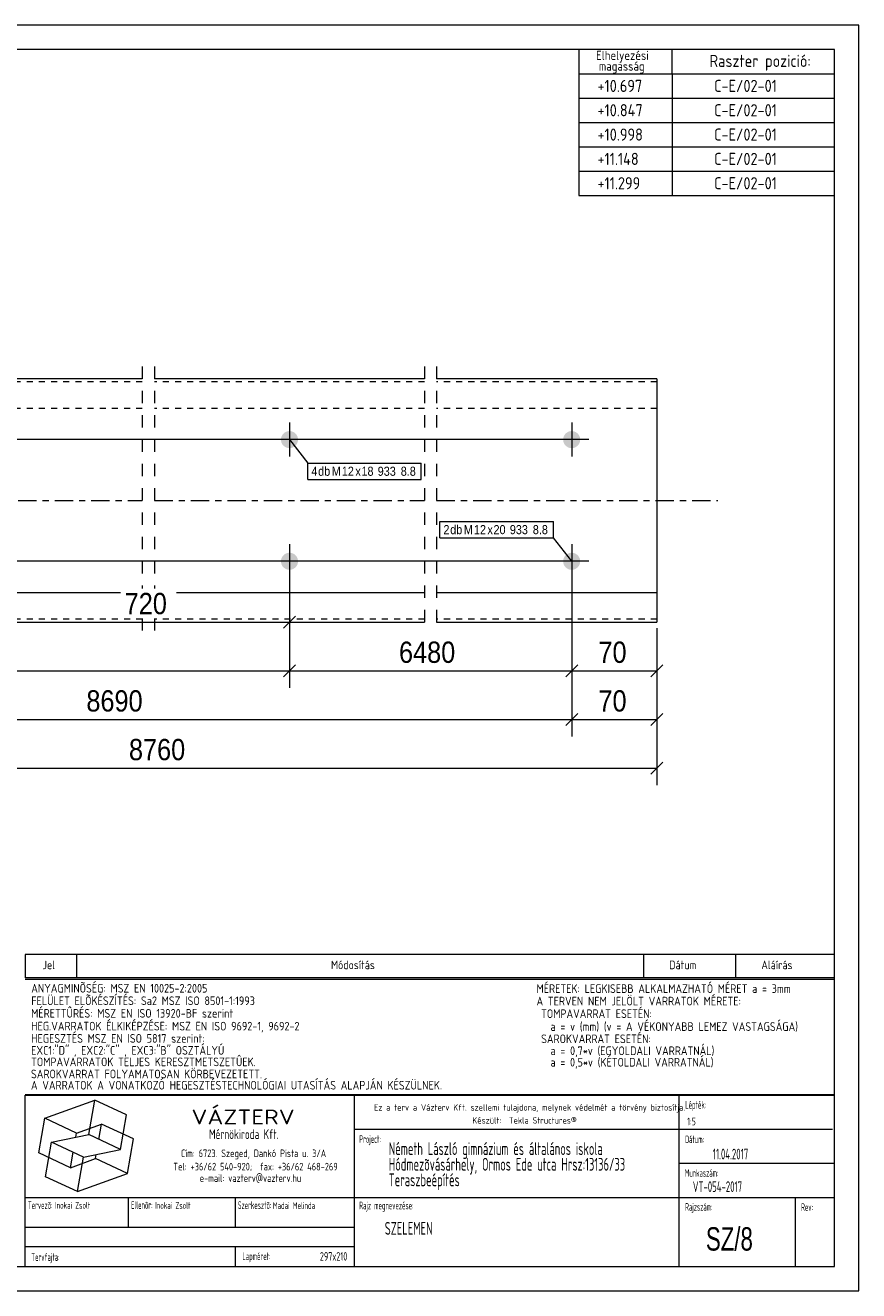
# Model space of a CAD drawing. Header units: millimetres. Extents: x 1 to 296, y 1 to 209.
# Tile 2 of 2: x 159 to 296, y 1 to 209. Entities that reach past the tile are written whole.
import ezdxf

# ---------------------------------------------------------------- set-up
doc = ezdxf.new("R2010")
doc.units = ezdxf.units.MM
for name, pattern in [('XKITLINE00', [0]), ('XKITLINE01', [4, 1, -1, 1, -1]), ('XKITLINE02', [4, 2, -2]), ('XKITLINE03', [6, 3, -1, 1, -1])]:
    doc.linetypes.add(name, pattern=pattern)
for name, color, linetype, lineweight in [('Bemassung', 1, 'Continuous', 0), ('Schrauben', 7, 'Continuous', 0), ('Schraubenbezeichnung', 5, 'Continuous', 0), ('Teil', 7, 'Continuous', 0), ('Ueberschrift', 7, 'Continuous', 0), ('Zeichnungsrahmen', 3, 'Continuous', 0)]:
    doc.layers.add(name, color=color, linetype=linetype, lineweight=lineweight)
doc.styles.add('ARIAL', font='ARIAL.TTF')
doc.styles.add('ISOCPEUR', font='ISOCPEUR.TTF')
doc.styles.add('ISOCPEUR_BOLD', font='ARIAL.TTF')

msp = doc.modelspace()

# ---------------------------------------------------------------- hatches: boundary and pattern name
at = {"layer": 'Schrauben'}
for points in [[(203.83, 140.87), (203.83, 140.83), (203.82, 140.8), (203.82, 140.76), (203.82, 140.73), (203.81, 140.69), (203.81, 140.66), (203.8, 140.63), (203.79, 140.59), (203.79, 140.56), (203.78, 140.53), (203.77, 140.49), (203.76, 140.46), (203.75, 140.43), (203.73, 140.4), (203.72, 140.36), (203.71, 140.33), (203.69, 140.3), (203.68, 140.27), (203.66, 140.24), (203.65, 140.21), (203.63, 140.18), (203.61, 140.15), (203.59, 140.12), (203.57, 140.09), (203.55, 140.07), (203.53, 140.04), (203.51, 140.01), (203.49, 139.99), (203.46, 139.96), (203.44, 139.93), (203.42, 139.91), (203.39, 139.89), (203.37, 139.86), (203.34, 139.84), (203.32, 139.82), (203.29, 139.8), (203.26, 139.78), (203.23, 139.76), (203.21, 139.74), (203.18, 139.72), (203.15, 139.7), (203.12, 139.68), (203.09, 139.67), (203.06, 139.65), (203.03, 139.63), (202.99, 139.62), (202.96, 139.61), (202.93, 139.59), (202.9, 139.58), (202.87, 139.57), (202.83, 139.56), (202.8, 139.55), (202.77, 139.54), (202.73, 139.53), (202.7, 139.53), (202.67, 139.52), (202.63, 139.52), (202.6, 139.51), (202.56, 139.51), (202.53, 139.5), (202.5, 139.5), (202.46, 139.5), (202.43, 139.5), (202.39, 139.5), (202.36, 139.5), (202.32, 139.5), (202.29, 139.51), (202.26, 139.51), (202.22, 139.52), (202.19, 139.52), (202.15, 139.53), (202.12, 139.53), (202.09, 139.54), (202.05, 139.55), (202.02, 139.56), (201.99, 139.57), (201.96, 139.58), (201.92, 139.59), (201.89, 139.61), (201.86, 139.62), (201.83, 139.63), (201.8, 139.65), (201.77, 139.67), (201.74, 139.68), (201.71, 139.7), (201.68, 139.72), (201.65, 139.74), (201.62, 139.76), (201.59, 139.78), (201.57, 139.8), (201.54, 139.82), (201.51, 139.84), (201.49, 139.86), (201.46, 139.89), (201.44, 139.91), (201.41, 139.93), (201.39, 139.96), (201.37, 139.99), (201.35, 140.01), (201.32, 140.04), (201.3, 140.07), (201.28, 140.09), (201.26, 140.12), (201.24, 140.15), (201.23, 140.18), (201.21, 140.21), (201.19, 140.24), (201.18, 140.27), (201.16, 140.3), (201.15, 140.33), (201.13, 140.36), (201.12, 140.4), (201.11, 140.43), (201.1, 140.46), (201.09, 140.49), (201.08, 140.53), (201.07, 140.56), (201.06, 140.59), (201.05, 140.63), (201.05, 140.66), (201.04, 140.69), (201.04, 140.73), (201.03, 140.76), (201.03, 140.8), (201.03, 140.83), (201.03, 140.87), (201.03, 140.9), (201.03, 140.93), (201.03, 140.97), (201.03, 141), (201.03, 141.04), (201.04, 141.07), (201.04, 141.11), (201.05, 141.14), (201.05, 141.17), (201.06, 141.21), (201.07, 141.24), (201.08, 141.27), (201.09, 141.31), (201.1, 141.34), (201.11, 141.37), (201.12, 141.4), (201.13, 141.44), (201.15, 141.47), (201.16, 141.5), (201.18, 141.53), (201.19, 141.56), (201.21, 141.59), (201.23, 141.62), (201.24, 141.65), (201.26, 141.68), (201.28, 141.71), (201.3, 141.73), (201.32, 141.76), (201.35, 141.79), (201.37, 141.81), (201.39, 141.84), (201.41, 141.87), (201.44, 141.89), (201.46, 141.91), (201.49, 141.94), (201.51, 141.96), (201.54, 141.98), (201.57, 142), (201.59, 142.02), (201.62, 142.04), (201.65, 142.06), (201.68, 142.08), (201.71, 142.1), (201.74, 142.12), (201.77, 142.13), (201.8, 142.15), (201.83, 142.17), (201.86, 142.18), (201.89, 142.19), (201.92, 142.21), (201.96, 142.22), (201.99, 142.23), (202.02, 142.24), (202.05, 142.25), (202.09, 142.26), (202.12, 142.27), (202.15, 142.27), (202.19, 142.28), (202.22, 142.28), (202.26, 142.29), (202.29, 142.29), (202.32, 142.3), (202.36, 142.3), (202.39, 142.3), (202.43, 142.3), (202.46, 142.3), (202.5, 142.3), (202.53, 142.3), (202.56, 142.29), (202.6, 142.29), (202.63, 142.28), (202.67, 142.28), (202.7, 142.27), (202.73, 142.27), (202.77, 142.26), (202.8, 142.25), (202.83, 142.24), (202.87, 142.23), (202.9, 142.22), (202.93, 142.21), (202.96, 142.19), (202.99, 142.18), (203.03, 142.17), (203.06, 142.15), (203.09, 142.13), (203.12, 142.12), (203.15, 142.1), (203.18, 142.08), (203.21, 142.06), (203.23, 142.04), (203.26, 142.02), (203.29, 142), (203.32, 141.98), (203.34, 141.96), (203.37, 141.94), (203.39, 141.91), (203.42, 141.89), (203.44, 141.87), (203.46, 141.84), (203.49, 141.81), (203.51, 141.79), (203.53, 141.76), (203.55, 141.73), (203.57, 141.71), (203.59, 141.68), (203.61, 141.65), (203.63, 141.62), (203.65, 141.59), (203.66, 141.56), (203.68, 141.53), (203.69, 141.5), (203.71, 141.47), (203.72, 141.44), (203.73, 141.4), (203.75, 141.37), (203.76, 141.34), (203.77, 141.31), (203.78, 141.27), (203.79, 141.24), (203.79, 141.21), (203.8, 141.17), (203.81, 141.14), (203.81, 141.11), (203.82, 141.07), (203.82, 141.04), (203.82, 141), (203.83, 140.97), (203.83, 140.93), (203.83, 140.9)], [(250.21, 140.87), (250.21, 140.83), (250.21, 140.8), (250.21, 140.76), (250.2, 140.73), (250.2, 140.69), (250.19, 140.66), (250.19, 140.63), (250.18, 140.59), (250.17, 140.56), (250.16, 140.53), (250.16, 140.49), (250.14, 140.46), (250.13, 140.43), (250.12, 140.4), (250.11, 140.36), (250.1, 140.33), (250.08, 140.3), (250.07, 140.27), (250.05, 140.24), (250.03, 140.21), (250.02, 140.18), (250, 140.15), (249.98, 140.12), (249.96, 140.09), (249.94, 140.07), (249.92, 140.04), (249.9, 140.01), (249.88, 139.99), (249.85, 139.96), (249.83, 139.93), (249.81, 139.91), (249.78, 139.89), (249.76, 139.86), (249.73, 139.84), (249.7, 139.82), (249.68, 139.8), (249.65, 139.78), (249.62, 139.76), (249.59, 139.74), (249.56, 139.72), (249.54, 139.7), (249.51, 139.68), (249.48, 139.67), (249.44, 139.65), (249.41, 139.63), (249.38, 139.62), (249.35, 139.61), (249.32, 139.59), (249.29, 139.58), (249.25, 139.57), (249.22, 139.56), (249.19, 139.55), (249.16, 139.54), (249.12, 139.53), (249.09, 139.53), (249.05, 139.52), (249.02, 139.52), (248.99, 139.51), (248.95, 139.51), (248.92, 139.5), (248.88, 139.5), (248.85, 139.5), (248.82, 139.5), (248.78, 139.5), (248.75, 139.5), (248.71, 139.5), (248.68, 139.51), (248.64, 139.51), (248.61, 139.52), (248.58, 139.52), (248.54, 139.53), (248.51, 139.53), (248.48, 139.54), (248.44, 139.55), (248.41, 139.56), (248.38, 139.57), (248.34, 139.58), (248.31, 139.59), (248.28, 139.61), (248.25, 139.62), (248.22, 139.63), (248.19, 139.65), (248.16, 139.67), (248.13, 139.68), (248.1, 139.7), (248.07, 139.72), (248.04, 139.74), (248.01, 139.76), (247.98, 139.78), (247.95, 139.8), (247.93, 139.82), (247.9, 139.84), (247.88, 139.86), (247.85, 139.89), (247.83, 139.91), (247.8, 139.93), (247.78, 139.96), (247.76, 139.99), (247.73, 140.01), (247.71, 140.04), (247.69, 140.07), (247.67, 140.09), (247.65, 140.12), (247.63, 140.15), (247.61, 140.18), (247.6, 140.21), (247.58, 140.24), (247.56, 140.27), (247.55, 140.3), (247.54, 140.33), (247.52, 140.36), (247.51, 140.4), (247.5, 140.43), (247.49, 140.46), (247.48, 140.49), (247.47, 140.53), (247.46, 140.56), (247.45, 140.59), (247.44, 140.63), (247.44, 140.66), (247.43, 140.69), (247.43, 140.73), (247.42, 140.76), (247.42, 140.8), (247.42, 140.83), (247.42, 140.87), (247.42, 140.9), (247.42, 140.93), (247.42, 140.97), (247.42, 141), (247.42, 141.04), (247.43, 141.07), (247.43, 141.11), (247.44, 141.14), (247.44, 141.17), (247.45, 141.21), (247.46, 141.24), (247.47, 141.27), (247.48, 141.31), (247.49, 141.34), (247.5, 141.37), (247.51, 141.4), (247.52, 141.44), (247.54, 141.47), (247.55, 141.5), (247.56, 141.53), (247.58, 141.56), (247.6, 141.59), (247.61, 141.62), (247.63, 141.65), (247.65, 141.68), (247.67, 141.71), (247.69, 141.73), (247.71, 141.76), (247.73, 141.79), (247.76, 141.81), (247.78, 141.84), (247.8, 141.87), (247.83, 141.89), (247.85, 141.91), (247.88, 141.94), (247.9, 141.96), (247.93, 141.98), (247.95, 142), (247.98, 142.02), (248.01, 142.04), (248.04, 142.06), (248.07, 142.08), (248.1, 142.1), (248.13, 142.12), (248.16, 142.13), (248.19, 142.15), (248.22, 142.17), (248.25, 142.18), (248.28, 142.19), (248.31, 142.21), (248.34, 142.22), (248.38, 142.23), (248.41, 142.24), (248.44, 142.25), (248.48, 142.26), (248.51, 142.27), (248.54, 142.27), (248.58, 142.28), (248.61, 142.28), (248.64, 142.29), (248.68, 142.29), (248.71, 142.3), (248.75, 142.3), (248.78, 142.3), (248.82, 142.3), (248.85, 142.3), (248.88, 142.3), (248.92, 142.3), (248.95, 142.29), (248.99, 142.29), (249.02, 142.28), (249.05, 142.28), (249.09, 142.27), (249.12, 142.27), (249.16, 142.26), (249.19, 142.25), (249.22, 142.24), (249.25, 142.23), (249.29, 142.22), (249.32, 142.21), (249.35, 142.19), (249.38, 142.18), (249.41, 142.17), (249.44, 142.15), (249.48, 142.13), (249.51, 142.12), (249.54, 142.1), (249.56, 142.08), (249.59, 142.06), (249.62, 142.04), (249.65, 142.02), (249.68, 142), (249.7, 141.98), (249.73, 141.96), (249.76, 141.94), (249.78, 141.91), (249.81, 141.89), (249.83, 141.87), (249.85, 141.84), (249.88, 141.81), (249.9, 141.79), (249.92, 141.76), (249.94, 141.73), (249.96, 141.71), (249.98, 141.68), (250, 141.65), (250.02, 141.62), (250.03, 141.59), (250.05, 141.56), (250.07, 141.53), (250.08, 141.5), (250.1, 141.47), (250.11, 141.44), (250.12, 141.4), (250.13, 141.37), (250.14, 141.34), (250.16, 141.31), (250.16, 141.27), (250.17, 141.24), (250.18, 141.21), (250.19, 141.17), (250.19, 141.14), (250.2, 141.11), (250.2, 141.07), (250.21, 141.04), (250.21, 141), (250.21, 140.97), (250.21, 140.93), (250.22, 140.9)], [(203.83, 120.87), (203.83, 120.83), (203.82, 120.8), (203.82, 120.76), (203.82, 120.73), (203.81, 120.69), (203.81, 120.66), (203.8, 120.63), (203.79, 120.59), (203.79, 120.56), (203.78, 120.53), (203.77, 120.49), (203.76, 120.46), (203.75, 120.43), (203.73, 120.4), (203.72, 120.36), (203.71, 120.33), (203.69, 120.3), (203.68, 120.27), (203.66, 120.24), (203.65, 120.21), (203.63, 120.18), (203.61, 120.15), (203.59, 120.12), (203.57, 120.09), (203.55, 120.07), (203.53, 120.04), (203.51, 120.01), (203.49, 119.99), (203.46, 119.96), (203.44, 119.93), (203.42, 119.91), (203.39, 119.89), (203.37, 119.86), (203.34, 119.84), (203.32, 119.82), (203.29, 119.8), (203.26, 119.78), (203.23, 119.76), (203.21, 119.74), (203.18, 119.72), (203.15, 119.7), (203.12, 119.68), (203.09, 119.67), (203.06, 119.65), (203.03, 119.63), (202.99, 119.62), (202.96, 119.61), (202.93, 119.59), (202.9, 119.58), (202.87, 119.57), (202.83, 119.56), (202.8, 119.55), (202.77, 119.54), (202.73, 119.53), (202.7, 119.53), (202.67, 119.52), (202.63, 119.52), (202.6, 119.51), (202.56, 119.51), (202.53, 119.5), (202.5, 119.5), (202.46, 119.5), (202.43, 119.5), (202.39, 119.5), (202.36, 119.5), (202.32, 119.5), (202.29, 119.51), (202.26, 119.51), (202.22, 119.52), (202.19, 119.52), (202.15, 119.53), (202.12, 119.53), (202.09, 119.54), (202.05, 119.55), (202.02, 119.56), (201.99, 119.57), (201.96, 119.58), (201.92, 119.59), (201.89, 119.61), (201.86, 119.62), (201.83, 119.63), (201.8, 119.65), (201.77, 119.67), (201.74, 119.68), (201.71, 119.7), (201.68, 119.72), (201.65, 119.74), (201.62, 119.76), (201.59, 119.78), (201.57, 119.8), (201.54, 119.82), (201.51, 119.84), (201.49, 119.86), (201.46, 119.89), (201.44, 119.91), (201.41, 119.93), (201.39, 119.96), (201.37, 119.99), (201.35, 120.01), (201.32, 120.04), (201.3, 120.07), (201.28, 120.09), (201.26, 120.12), (201.24, 120.15), (201.23, 120.18), (201.21, 120.21), (201.19, 120.24), (201.18, 120.27), (201.16, 120.3), (201.15, 120.33), (201.13, 120.36), (201.12, 120.4), (201.11, 120.43), (201.1, 120.46), (201.09, 120.49), (201.08, 120.53), (201.07, 120.56), (201.06, 120.59), (201.05, 120.63), (201.05, 120.66), (201.04, 120.69), (201.04, 120.73), (201.03, 120.76), (201.03, 120.8), (201.03, 120.83), (201.03, 120.87), (201.03, 120.9), (201.03, 120.93), (201.03, 120.97), (201.03, 121), (201.03, 121.04), (201.04, 121.07), (201.04, 121.11), (201.05, 121.14), (201.05, 121.17), (201.06, 121.21), (201.07, 121.24), (201.08, 121.27), (201.09, 121.31), (201.1, 121.34), (201.11, 121.37), (201.12, 121.4), (201.13, 121.44), (201.15, 121.47), (201.16, 121.5), (201.18, 121.53), (201.19, 121.56), (201.21, 121.59), (201.23, 121.62), (201.24, 121.65), (201.26, 121.68), (201.28, 121.71), (201.3, 121.73), (201.32, 121.76), (201.35, 121.79), (201.37, 121.81), (201.39, 121.84), (201.41, 121.87), (201.44, 121.89), (201.46, 121.91), (201.49, 121.94), (201.51, 121.96), (201.54, 121.98), (201.57, 122), (201.59, 122.02), (201.62, 122.04), (201.65, 122.06), (201.68, 122.08), (201.71, 122.1), (201.74, 122.12), (201.77, 122.13), (201.8, 122.15), (201.83, 122.17), (201.86, 122.18), (201.89, 122.19), (201.92, 122.21), (201.96, 122.22), (201.99, 122.23), (202.02, 122.24), (202.05, 122.25), (202.09, 122.26), (202.12, 122.27), (202.15, 122.27), (202.19, 122.28), (202.22, 122.28), (202.26, 122.29), (202.29, 122.29), (202.32, 122.3), (202.36, 122.3), (202.39, 122.3), (202.43, 122.3), (202.46, 122.3), (202.5, 122.3), (202.53, 122.3), (202.56, 122.29), (202.6, 122.29), (202.63, 122.28), (202.67, 122.28), (202.7, 122.27), (202.73, 122.27), (202.77, 122.26), (202.8, 122.25), (202.83, 122.24), (202.87, 122.23), (202.9, 122.22), (202.93, 122.21), (202.96, 122.19), (202.99, 122.18), (203.03, 122.17), (203.06, 122.15), (203.09, 122.13), (203.12, 122.12), (203.15, 122.1), (203.18, 122.08), (203.21, 122.06), (203.23, 122.04), (203.26, 122.02), (203.29, 122), (203.32, 121.98), (203.34, 121.96), (203.37, 121.94), (203.39, 121.91), (203.42, 121.89), (203.44, 121.87), (203.46, 121.84), (203.49, 121.81), (203.51, 121.79), (203.53, 121.76), (203.55, 121.73), (203.57, 121.71), (203.59, 121.68), (203.61, 121.65), (203.63, 121.62), (203.65, 121.59), (203.66, 121.56), (203.68, 121.53), (203.69, 121.5), (203.71, 121.47), (203.72, 121.44), (203.73, 121.4), (203.75, 121.37), (203.76, 121.34), (203.77, 121.31), (203.78, 121.27), (203.79, 121.24), (203.79, 121.21), (203.8, 121.17), (203.81, 121.14), (203.81, 121.11), (203.82, 121.07), (203.82, 121.04), (203.82, 121), (203.83, 120.97), (203.83, 120.93), (203.83, 120.9)], [(250.21, 120.87), (250.21, 120.83), (250.21, 120.8), (250.21, 120.76), (250.2, 120.73), (250.2, 120.69), (250.19, 120.66), (250.19, 120.63), (250.18, 120.59), (250.17, 120.56), (250.16, 120.53), (250.16, 120.49), (250.14, 120.46), (250.13, 120.43), (250.12, 120.4), (250.11, 120.36), (250.1, 120.33), (250.08, 120.3), (250.07, 120.27), (250.05, 120.24), (250.03, 120.21), (250.02, 120.18), (250, 120.15), (249.98, 120.12), (249.96, 120.09), (249.94, 120.07), (249.92, 120.04), (249.9, 120.01), (249.88, 119.99), (249.85, 119.96), (249.83, 119.93), (249.81, 119.91), (249.78, 119.89), (249.76, 119.86), (249.73, 119.84), (249.7, 119.82), (249.68, 119.8), (249.65, 119.78), (249.62, 119.76), (249.59, 119.74), (249.56, 119.72), (249.54, 119.7), (249.51, 119.68), (249.48, 119.67), (249.44, 119.65), (249.41, 119.63), (249.38, 119.62), (249.35, 119.61), (249.32, 119.59), (249.29, 119.58), (249.25, 119.57), (249.22, 119.56), (249.19, 119.55), (249.16, 119.54), (249.12, 119.53), (249.09, 119.53), (249.05, 119.52), (249.02, 119.52), (248.99, 119.51), (248.95, 119.51), (248.92, 119.5), (248.88, 119.5), (248.85, 119.5), (248.82, 119.5), (248.78, 119.5), (248.75, 119.5), (248.71, 119.5), (248.68, 119.51), (248.64, 119.51), (248.61, 119.52), (248.58, 119.52), (248.54, 119.53), (248.51, 119.53), (248.48, 119.54), (248.44, 119.55), (248.41, 119.56), (248.38, 119.57), (248.34, 119.58), (248.31, 119.59), (248.28, 119.61), (248.25, 119.62), (248.22, 119.63), (248.19, 119.65), (248.16, 119.67), (248.13, 119.68), (248.1, 119.7), (248.07, 119.72), (248.04, 119.74), (248.01, 119.76), (247.98, 119.78), (247.95, 119.8), (247.93, 119.82), (247.9, 119.84), (247.88, 119.86), (247.85, 119.89), (247.83, 119.91), (247.8, 119.93), (247.78, 119.96), (247.76, 119.99), (247.73, 120.01), (247.71, 120.04), (247.69, 120.07), (247.67, 120.09), (247.65, 120.12), (247.63, 120.15), (247.61, 120.18), (247.6, 120.21), (247.58, 120.24), (247.56, 120.27), (247.55, 120.3), (247.54, 120.33), (247.52, 120.36), (247.51, 120.4), (247.5, 120.43), (247.49, 120.46), (247.48, 120.49), (247.47, 120.53), (247.46, 120.56), (247.45, 120.59), (247.44, 120.63), (247.44, 120.66), (247.43, 120.69), (247.43, 120.73), (247.42, 120.76), (247.42, 120.8), (247.42, 120.83), (247.42, 120.87), (247.42, 120.9), (247.42, 120.93), (247.42, 120.97), (247.42, 121), (247.42, 121.04), (247.43, 121.07), (247.43, 121.11), (247.44, 121.14), (247.44, 121.17), (247.45, 121.21), (247.46, 121.24), (247.47, 121.27), (247.48, 121.31), (247.49, 121.34), (247.5, 121.37), (247.51, 121.4), (247.52, 121.44), (247.54, 121.47), (247.55, 121.5), (247.56, 121.53), (247.58, 121.56), (247.6, 121.59), (247.61, 121.62), (247.63, 121.65), (247.65, 121.68), (247.67, 121.71), (247.69, 121.73), (247.71, 121.76), (247.73, 121.79), (247.76, 121.81), (247.78, 121.84), (247.8, 121.87), (247.83, 121.89), (247.85, 121.91), (247.88, 121.94), (247.9, 121.96), (247.93, 121.98), (247.95, 122), (247.98, 122.02), (248.01, 122.04), (248.04, 122.06), (248.07, 122.08), (248.1, 122.1), (248.13, 122.12), (248.16, 122.13), (248.19, 122.15), (248.22, 122.17), (248.25, 122.18), (248.28, 122.19), (248.31, 122.21), (248.34, 122.22), (248.38, 122.23), (248.41, 122.24), (248.44, 122.25), (248.48, 122.26), (248.51, 122.27), (248.54, 122.27), (248.58, 122.28), (248.61, 122.28), (248.64, 122.29), (248.68, 122.29), (248.71, 122.3), (248.75, 122.3), (248.78, 122.3), (248.82, 122.3), (248.85, 122.3), (248.88, 122.3), (248.92, 122.3), (248.95, 122.29), (248.99, 122.29), (249.02, 122.28), (249.05, 122.28), (249.09, 122.27), (249.12, 122.27), (249.16, 122.26), (249.19, 122.25), (249.22, 122.24), (249.25, 122.23), (249.29, 122.22), (249.32, 122.21), (249.35, 122.19), (249.38, 122.18), (249.41, 122.17), (249.44, 122.15), (249.48, 122.13), (249.51, 122.12), (249.54, 122.1), (249.56, 122.08), (249.59, 122.06), (249.62, 122.04), (249.65, 122.02), (249.68, 122), (249.7, 121.98), (249.73, 121.96), (249.76, 121.94), (249.78, 121.91), (249.81, 121.89), (249.83, 121.87), (249.85, 121.84), (249.88, 121.81), (249.9, 121.79), (249.92, 121.76), (249.94, 121.73), (249.96, 121.71), (249.98, 121.68), (250, 121.65), (250.02, 121.62), (250.03, 121.59), (250.05, 121.56), (250.07, 121.53), (250.08, 121.5), (250.1, 121.47), (250.11, 121.44), (250.12, 121.4), (250.13, 121.37), (250.14, 121.34), (250.16, 121.31), (250.16, 121.27), (250.17, 121.24), (250.18, 121.21), (250.19, 121.17), (250.19, 121.14), (250.2, 121.11), (250.2, 121.07), (250.21, 121.04), (250.21, 121), (250.21, 120.97), (250.21, 120.93), (250.22, 120.9)]]:
    msp.add_hatch(color=256, dxfattribs=at).paths.add_polyline_path(points, flags=17)

# ---------------------------------------------------------------- linework, layer by layer
at = {"layer": 'Bemassung', "linetype": 'XKITLINE00', "lineweight": 0}
for p, q in [((247.82, 140.9), (88.6, 140.9)), ((247.82, 140.9), (88.6, 140.9)), ((247.82, 120.9), (88.6, 120.9)), ((247.82, 120.9), (88.6, 120.9)), ((202.43, 119.9), (202.43, 100.1)), ((202.43, 119.9), (202.43, 100.1)), ((202.43, 119.9), (202.43, 108.1)), ((248.82, 119.9), (248.82, 92.1)), ((248.82, 119.9), (248.82, 92.1)), ((248.82, 119.9), (248.82, 100.1)), ((248.82, 119.9), (248.82, 100.1)), ((156.04, 110.9), (202.43, 110.9)), ((203.42, 111.89), (201.44, 109.91)), ((262.82, 109.9), (262.82, 84.1)), ((262.82, 109.9), (262.82, 92.1)), ((262.82, 109.9), (262.82, 100.1)), ((99.65, 102.9), (202.43, 102.9)), ((203.42, 103.89), (201.44, 101.91)), ((203.42, 103.89), (201.44, 101.91)), ((202.43, 102.9), (248.82, 102.9)), ((249.81, 103.89), (247.83, 101.91)), ((249.81, 103.89), (247.83, 101.91)), ((248.82, 102.9), (262.82, 102.9)), ((263.81, 103.89), (261.83, 101.91)), ((249.81, 95.89), (247.83, 93.91)), ((249.81, 95.89), (247.83, 93.91)), ((263.81, 95.89), (261.83, 93.91)), ((99.65, 94.9), (248.82, 94.9)), ((248.82, 94.9), (262.82, 94.9)), ((263.81, 87.89), (261.83, 85.91)), ((99.65, 86.9), (262.82, 86.9))]:
    msp.add_line(p, q, dxfattribs=at)
at = {"layer": 'Bemassung'}
for p in [(202.43, 110.9), (202.43, 102.9), (202.43, 102.9), (248.82, 102.9), (248.82, 102.9), (262.82, 102.9), (248.82, 94.9), (248.82, 94.9), (262.82, 94.9), (262.82, 86.9)]:
    msp.add_point(p, dxfattribs=at)
at = {"layer": 'Schrauben', "linetype": 'XKITLINE00', "lineweight": 0}
for p, q in [((202.43, 143.7), (202.43, 138.1)), ((248.82, 143.7), (248.82, 138.1)), ((205.23, 140.9), (199.63, 140.9)), ((251.62, 140.9), (246.02, 140.9)), ((202.43, 123.7), (202.43, 118.1)), ((248.82, 123.7), (248.82, 118.1)), ((205.23, 120.9), (199.63, 120.9)), ((251.62, 120.9), (246.02, 120.9))]:
    msp.add_line(p, q, dxfattribs=at)
at = {"layer": 'Schraubenbezeichnung', "linetype": 'XKITLINE00', "lineweight": 0}
for p, q in [((202.43, 140.9), (205.43, 137.05)), ((205.43, 137.05), (224.1, 137.05)), ((205.43, 134.35), (205.43, 137.05)), ((224.1, 134.35), (224.1, 137.05)), ((205.43, 134.35), (224.1, 134.35)), ((227.14, 127.45), (245.82, 127.45)), ((227.14, 124.75), (227.14, 127.45)), ((245.82, 124.75), (245.82, 127.45)), ((227.14, 124.75), (245.82, 124.75)), ((248.82, 120.9), (245.82, 124.75))]:
    msp.add_line(p, q, dxfattribs=at)
at = {"layer": 'Teil', "linetype": 'XKITLINE02', "lineweight": 0}
for p, q in [((178.23, 152.9), (178.23, 116.4)), ((180.24, 152.9), (180.24, 116.4)), ((224.62, 152.9), (224.62, 108.9)), ((226.62, 152.9), (226.62, 108.9)), ((178.23, 111.5), (178.23, 108.9)), ((180.24, 111.5), (180.24, 108.9))]:
    msp.add_line(p, q, dxfattribs=at)
at = {"layer": 'Teil', "linetype": 'XKITLINE00', "lineweight": 0}
for p, q in [((178.23, 150.9), (133.85, 150.9)), ((224.62, 150.9), (180.23, 150.9)), ((262.82, 150.9), (226.62, 150.9)), ((262.82, 150.9), (262.82, 110.9)), ((174.64, 115.7), (138.74, 115.7)), ((224.62, 115.7), (183.83, 115.7)), ((262.82, 115.7), (226.62, 115.7)), ((133.85, 110.9), (178.23, 110.9)), ((180.23, 110.9), (224.62, 110.9)), ((226.62, 110.9), (262.82, 110.9))]:
    msp.add_line(p, q, dxfattribs=at)
at = {"layer": 'Teil', "linetype": 'XKITLINE01', "lineweight": 0}
for p, q in [((178.23, 150.4), (133.85, 150.4)), ((224.62, 150.4), (180.23, 150.4)), ((262.82, 150.4), (226.62, 150.4)), ((178.23, 146.02), (133.85, 146.02)), ((224.62, 146.02), (180.23, 146.02)), ((262.82, 146.02), (226.62, 146.02)), ((178.23, 111.4), (133.85, 111.4)), ((224.62, 111.4), (180.23, 111.4)), ((262.82, 111.4), (226.62, 111.4))]:
    msp.add_line(p, q, dxfattribs=at)
at = {"layer": 'Teil', "linetype": 'XKITLINE03', "lineweight": 0}
for p, q in [((133.85, 130.9), (178.23, 130.9)), ((180.23, 130.9), (224.62, 130.9)), ((226.62, 130.9), (272.82, 130.9))]:
    msp.add_line(p, q, dxfattribs=at)
at = {"layer": 'Ueberschrift', "linetype": 'XKITLINE00', "lineweight": 0}
for p, q in [((250, 205), (250, 201)), ((265.3, 205), (265.3, 201)), ((250, 201), (292, 201)), ((250, 201), (250, 197)), ((265.31, 201), (265.31, 197)), ((250, 197), (292, 197)), ((250, 197), (250, 193)), ((265.31, 197), (265.31, 193)), ((250, 193), (292, 193)), ((250, 193), (250, 189)), ((265.31, 193), (265.31, 189)), ((250, 189), (292, 189)), ((250, 189), (250, 185)), ((265.31, 189), (265.31, 185)), ((250, 185), (292, 185)), ((250, 185), (250, 181)), ((265.31, 185), (265.31, 181)), ((250, 181), (292, 181)), ((159, 56.34), (292, 56.34)), ((159, 56.27), (159, 52.41)), ((167.4, 56.27), (167.4, 52.41)), ((260.64, 56.34), (260.64, 52.48)), ((275.76, 56.34), (275.76, 52.48)), ((158.99, 52.22), (291.99, 52.22)), ((159, 52.49), (292, 52.49)), ((291.99, 52.22), (291.99, 33.22)), ((291.99, 33.22), (158.99, 33.22)), ((159, 5), (159, 33.14)), ((159, 33.14), (292, 33.14)), ((162.21, 29.35), (170.43, 32.34)), ((169.43, 26.65), (170.43, 32.34)), ((175.66, 29.9), (170.43, 32.34)), ((213.11, 5), (213.11, 33.14)), ((266.49, 5), (266.49, 33.14)), ((161.2, 23.66), (162.21, 29.35)), ((167.44, 26.91), (162.21, 29.35)), ((174.66, 24.21), (175.66, 29.9)), ((167.44, 26.91), (171.55, 28.4)), ((171.1, 25.87), (171.55, 28.4)), ((176.78, 25.96), (171.55, 28.4)), ((213.11, 27.54), (291.69, 27.54)), ((162.33, 19.72), (163.33, 25.41)), ((163.33, 25.41), (169.43, 26.65)), ((168.56, 22.97), (163.33, 25.41)), ((167.32, 26.22), (167.44, 26.91)), ((174.66, 24.21), (169.43, 26.65)), ((175.78, 20.27), (176.78, 25.96)), ((166.44, 21.22), (161.2, 23.66)), ((166.44, 21.22), (166.88, 23.75)), ((167.56, 17.28), (168.56, 22.97)), ((168.56, 22.97), (174.66, 24.21)), ((170.55, 22.71), (170.67, 23.4)), ((166.44, 21.22), (170.55, 22.71)), ((175.78, 20.27), (170.55, 22.71)), ((266.49, 21.94), (292, 21.94)), ((167.56, 17.28), (162.33, 19.72)), ((167.56, 17.28), (175.78, 20.27)), ((159, 16.34), (291.97, 16.34)), ((175.95, 11.43), (175.95, 16.34)), ((193.51, 16.34), (193.51, 11.44)), ((285.54, 16.28), (285.54, 5)), ((159.04, 11.44), (213.11, 11.44)), ((159, 8.29), (213.08, 8.29)), ((193.52, 8.26), (193.52, 5.08))]:
    msp.add_line(p, q, dxfattribs=at)
at = {"layer": 'Zeichnungsrahmen', "linetype": 'XKITLINE00', "lineweight": 0}
for p, q in [((296, 209), (1, 209)), ((296, 1), (296, 209)), ((292, 205), (5, 205)), ((292, 5), (292, 205)), ((5, 5), (292, 5)), ((1, 1), (296, 1))]:
    msp.add_line(p, q, dxfattribs=at)

# ---------------------------------------------------------------- texts
at = {"layer": 'Bemassung', "style": 'ARIAL', "width": 0.85}
for s, p in [('720', (175.34, 112.2)), ('6480', (220.43, 104.2)), ('70', (253.22, 104.2)), ('8690', (169.04, 96.2)), ('70', (253.22, 96.2)), ('8760', (176.04, 88.2))]:
    msp.add_text(s, height=3.5, dxfattribs=at).set_placement(p)
at = {"layer": 'Schraubenbezeichnung', "style": 'ARIAL', "width": 0.85}
for s, p in [('4', (206.03, 134.95)), ('db', (207.14, 134.95)), ('M', (209.37, 134.95)), ('12', (211.03, 134.95)), ('x', (213.26, 134.95)), ('18', (214.26, 134.95)), ('933', (216.93, 134.95)), ('8.8', (220.72, 134.95)), ('db', (228.85, 125.35)), ('2', (227.74, 125.35)), ('M', (231.08, 125.35)), ('12', (232.75, 125.35)), ('x', (234.97, 125.35)), ('20', (235.97, 125.35)), ('933', (238.65, 125.35)), ('8.8', (242.43, 125.35))]:
    msp.add_text(s, height=1.5, dxfattribs=at).set_placement(p)
at = {"layer": 'Ueberschrift'}
for s, height, style, width, p in [('Elhelyezési', 1.5, 'ISOCPEUR', 0.85, (252.84, 203.31)), ('Raszter pozició:', 2, 'ISOCPEUR', 0.85, (271.48, 202.15)), ('magasság', 1.5, 'ISOCPEUR', 0.85, (253.3, 201.54)), (' +10.697', 2, 'ISOCPEUR', 0.85, (251.98, 198.04)), ('C-E/02-01', 2, 'ISOCPEUR', 0.85, (272.23, 198.04)), (' +10.847', 2, 'ISOCPEUR', 0.85, (251.98, 194.04)), ('C-E/02-01', 2, 'ISOCPEUR', 0.85, (272.23, 194.04)), (' +10.998', 2, 'ISOCPEUR', 0.85, (251.98, 190.04)), ('C-E/02-01', 2, 'ISOCPEUR', 0.85, (272.23, 190.04)), (' +11.148', 2, 'ISOCPEUR', 0.85, (251.98, 186.04)), ('C-E/02-01', 2, 'ISOCPEUR', 0.85, (272.23, 186.04)), (' +11.299', 2, 'ISOCPEUR', 0.85, (251.98, 182.04)), ('C-E/02-01', 2, 'ISOCPEUR', 0.85, (272.23, 182.04)), ('Jel', 1.4, 'ISOCPEUR', 0.85, (161.84, 53.85)), ('Módosítás', 1.4, 'ISOCPEUR', 0.85, (209.25, 53.85)), ('Dátum', 1.4, 'ISOCPEUR', 0.85, (264.86, 53.85)), ('Aláírás', 1.4, 'ISOCPEUR', 0.85, (280, 53.85)), ('ANYAGMINÕSÉG: MSZ EN 10025-2:2005', 1.425, 'ISOCPEUR', 0.85, (159.98, 50)), ('MÉRETEK: LEGKISEBB ALKALMAZHATÓ MÉRET a = 3mm', 1.425, 'ISOCPEUR', 0.85, (243.04, 49.94)), ('FELÜLET ELÕKÉSZÍTÉS: Sa2 MSZ ISO 8501-1:1993', 1.425, 'ISOCPEUR', 0.85, (159.98, 47.95)), ('A TERVEN NEM JELÖLT VARRATOK MÉRETE:', 1.425, 'ISOCPEUR', 0.85, (243.04, 47.89)), ('MÉRETTÛRÉS: MSZ EN ISO 13920-BF szerint', 1.425, 'ISOCPEUR', 0.85, (159.96, 45.88)), (' TOMPAVARRAT ESETÉN:', 1.425, 'ISOCPEUR', 0.85, (243.02, 45.82)), ('HEG.VARRATOK ÉLKIKÉPZÉSE: MSZ EN ISO 9692-1, 9692-2', 1.425, 'ISOCPEUR', 0.85, (159.96, 43.77)), ('   a = v (mm) (v = A VÉKONYABB LEMEZ VASTAGSÁGA)', 1.425, 'ISOCPEUR', 0.85, (243.02, 43.7)), ('HEGESZTÉS MSZ EN ISO 5817 szerint: ', 1.425, 'ISOCPEUR', 0.85, (159.96, 41.76)), ('EXC1:"D" , EXC2:"C" , EXC3:"B" OSZTÁLYÚ', 1.425, 'ISOCPEUR', 0.85, (159.96, 39.79)), (' SAROKVARRAT ESETÉN:', 1.425, 'ISOCPEUR', 0.85, (243.02, 41.69)), ('   a = 0,7*v (EGYOLDALI VARRATNÁL)', 1.425, 'ISOCPEUR', 0.85, (243.02, 39.73)), ('TOMPAVARRATOK TELJES KERESZTMETSZETÛEK.', 1.425, 'ISOCPEUR', 0.85, (159.95, 37.9)), ('   a = 0,5*v (KÉTOLDALI VARRATNÁL)', 1.425, 'ISOCPEUR', 0.85, (243.01, 37.84)), ('SAROKVARRAT FOLYAMATOSAN KÖRBEVEZETETT.', 1.425, 'ISOCPEUR', 0.85, (159.93, 35.91)), ('A VARRATOK A VONATKOZÓ HEGESZTÉSTECHNOLÓGIAI UTASÍTÁS ALAPJÁN KÉSZÜLNEK.', 1.425, 'ISOCPEUR', 0.85, (159.93, 34.06)), ('VÁZTERV', 2.45, 'ISOCPEUR', 1.19, (186.31, 28.33)), ('Ez a terv a Vázterv Kft. szellemi tulajdona, melynek védelmét a törvény biztosítja.', 1.05, 'ISOCPEUR', 0.838832, (216.33, 30.6)), ('Lépték:', 1.26, 'ISOCPEUR', 0.51, (267.49, 30.92)), ('Készült:  Tekla Structures®', 1.05, 'ISOCPEUR', 0.838832, (232.49, 28.47)), ('1:5', 1.26, 'ISOCPEUR', 0.595, (267.81, 28.19)), ('Mérnökiroda Kft.', 1.61, 'ISOCPEUR', 0.68, (189.21, 25.92)), ('Project:', 1.26, 'ISOCPEUR', 0.51, (213.89, 25.3)), ('Németh László gimnázium és általános iskola', 2.1, 'ISOCPEUR', 0.595, (218.74, 23.3)), ('Dátum:', 1.26, 'ISOCPEUR', 0.51, (267.45, 25.25)), ('Cím: 6723. Szeged, Dankó Pista u. 3/A', 1.26, 'ISOCPEUR', 0.68, (184.58, 22.95)), ('Hódmezõvásárhely, Ormos Ede utca Hrsz:13136/33', 2.1, 'ISOCPEUR', 0.595, (218.74, 20.73)), ('11.04.2017', 1.75, 'ISOCPEUR', 0.595, (272.01, 22.59)), ('Tel: +36/62 540-920;  fax: +36/62 468-269', 1.26, 'ISOCPEUR', 0.68, (183.33, 20.76)), ('Munkaszám:', 1.26, 'ISOCPEUR', 0.51, (267.41, 19.72)), ('e-mail: vazterv@vazterv.hu', 1.26, 'ISOCPEUR', 0.68, (187.67, 18.88)), ('Teraszbeépítés', 2.1, 'ISOCPEUR', 0.595, (218.74, 18.17)), ('VT-054-2017', 1.75, 'ISOCPEUR', 0.595, (268.73, 17.23)), ('Tervezõ:', 1.26, 'ISOCPEUR', 0.51, (159.44, 14.43)), ('Inokai Zsolt', 1.12, 'ISOCPEUR', 0.595, (163.88, 14.48)), ('Ellenõr:', 1.26, 'ISOCPEUR', 0.51, (176.39, 14.45)), ('Inokai Zsolt', 1.12, 'ISOCPEUR', 0.595, (180.35, 14.45)), ('Szerkesztõ:', 1.26, 'ISOCPEUR', 0.51, (193.93, 14.43)), ('Madai Melinda', 1.12, 'ISOCPEUR', 0.595, (199.69, 14.43)), ('Rajz megnevezése:', 1.26, 'ISOCPEUR', 0.51, (213.89, 14.38)), ('Rajzszám:', 1.26, 'ISOCPEUR', 0.51, (267.46, 14.14)), ('Rev:', 1.26, 'ISOCPEUR', 0.51, (286.52, 14.11)), ('SZELEMEN', 2.1, 'ISOCPEUR', 0.595, (218.09, 10.2)), ('SZ/8', 3.85, 'ISOCPEUR_BOLD', 0.68, (270.88, 7.59)), ('Tervfajta:', 1.26, 'ISOCPEUR', 0.51, (160, 5.9)), ('Lapméret:', 1.26, 'ISOCPEUR', 0.51, (194.7, 6.04)), ('297x210', 1.4, 'ISOCPEUR', 0.595, (207.43, 5.94))]:
    msp.add_text(s, height=height, dxfattribs=dict(at, style=style, width=width)).set_placement(p)

doc.saveas('drawing.dxf')
